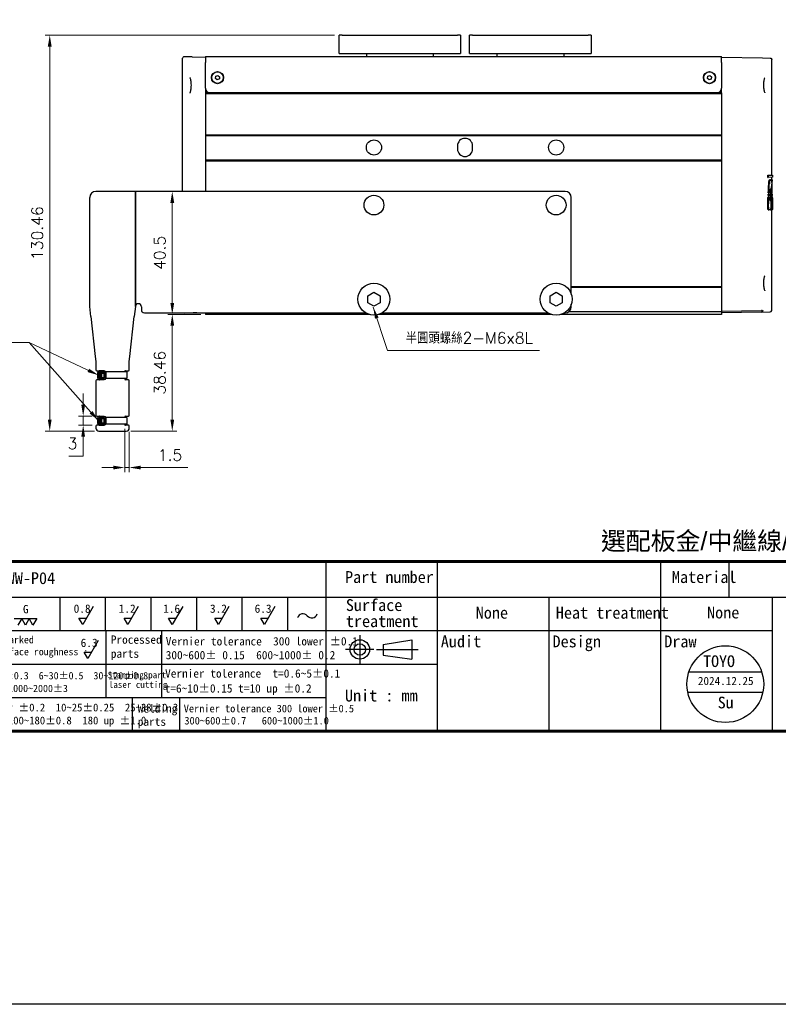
# Model space of a CAD drawing. Header units: inches. Extents: x 0 to 6721, y -3375 to 1330.
# Tile 172 of 198: x 6274 to 6524, y -1544 to -1219. Entities that reach past the tile are written whole.
import ezdxf
from ezdxf.enums import TextEntityAlignment as Align

# ---------------------------------------------------------------- set-up
doc = ezdxf.new("R2010")
doc.units = ezdxf.units.IN
doc.header["$MEASUREMENT"] = 0
doc.linetypes.add('SLD-實線', pattern=[0])
for name, color, linetype, lineweight in [('AM_0', 7, 'Continuous', 30), ('AM_5', 3, 'Continuous', 15), ('可見 (ISO)', 7, 'Continuous', 25)]:
    doc.layers.add(name, color=color, linetype=linetype, lineweight=lineweight)
doc.layers.add('BORDER', color=7, linetype='Continuous')
doc.layers.add('圖框', color=7, linetype='SLD-實線')
doc.styles.get("Standard").update_dxf_attribs({"font": 'arial.ttf'})
doc.styles.add('尺寸標註', font='romans.shx', dxfattribs={"bigfont": 'CHINESET.SHX'})
doc.styles.add('標題欄', font='txt')
doc.dimstyles.new('CNS1.5', dxfattribs={"dimtxt": 3.75, "dimasz": 3.75, "dimexe": 1.5, "dimexo": 1.5, "dimgap": 2.25, "dimtad": 1, "dimtoh": 1, "dimdsep": 46, "dimtxsty": '尺寸標註', "dimcen": 0, "dimclrd": 2, "dimclre": 2, "dimclrt": 1, "dimadec": 0, "dimazin": 2, "dimtp": 0.1, "dimtm": 0.1, "dimtfac": 0.71, "dimtmove": 0, "dimatfit": 0, "dimfxl": 0, "dimlwd": 13, "dimlwe": 13, "dimarcsym": 0})
doc.dimstyles.new('CNS1.5$0', dxfattribs={"dimtxt": 3.75, "dimasz": 3.75, "dimexe": 1.5, "dimexo": 1.5, "dimgap": 2.25, "dimtad": 1, "dimtoh": 1, "dimdsep": 46, "dimtxsty": '尺寸標註', "dimcen": 0, "dimclrd": 2, "dimclre": 2, "dimclrt": 1, "dimadec": 0, "dimazin": 2, "dimtp": 0.1, "dimtm": 0.1, "dimtfac": 0.71, "dimtmove": 0, "dimatfit": 0, "dimfxl": 0, "dimlwd": 13, "dimlwe": 13, "dimarcsym": 0})

# ---------------------------------------------------------------- blocks, each defined once
blk = doc.blocks.new('A4-英文圖框-橫式')
at = {"layer": 'BORDER', "color": 123, "linetype": 'Continuous', "lineweight": 60, "ltscale": 25.4}
blk.add_line((2151.7, -57.78), (2549.79, -57.78), dxfattribs=at)
at = {"layer": 'BORDER', "color": 60, "linetype": 'Continuous', "ltscale": 25.4}
for p, q in [((2364.21, -57.78), (2364.21, -95.06)), ((2388.73, -65.63), (2388.73, -57.78)), ((2437.78, -65.63), (2437.78, -57.78)), ((2452.78, -65.63), (2452.78, -57.78)), ((2151.7, -65.63), (2549.79, -65.63)), ((2305.82, -65.63), (2305.82, -72.99)), ((2315.82, -65.63), (2315.82, -72.99)), ((2325.82, -65.63), (2325.82, -72.99)), ((2335.82, -65.63), (2335.82, -72.99)), ((2345.82, -65.63), (2345.82, -72.99)), ((2355.82, -65.63), (2355.82, -72.99)), ((2364.21, -65.63), (2364.21, -95.06)), ((2364.22, -65.63), (2364.22, -72.99)), ((2364.22, -65.63), (2364.22, -72.99)), ((2388.73, -95.06), (2388.73, -65.63)), ((2413.26, -95.06), (2413.26, -65.63)), ((2437.78, -95.06), (2437.78, -65.63)), ((2462.31, -95.06), (2462.31, -65.63)), ((2151.7, -72.99), (2364.21, -72.99)), ((2315.96, -72.99), (2315.96, -80.35)), ((2328.19, -72.99), (2328.19, -80.35)), ((2364.21, -72.99), (2462.31, -72.99)), ((2151.7, -80.35), (2364.21, -80.35)), ((2315.96, -80.35), (2315.96, -87.7)), ((2328.19, -80.35), (2328.19, -87.7)), ((2364.21, -80.35), (2388.73, -80.35)), ((2151.7, -87.7), (2364.21, -87.7)), ((2321.74, -87.7), (2321.74, -95.06)), ((2332.11, -87.7), (2332.11, -95.06)), ((2364.21, -95.06), (2549.79, -95.06))]:
    blk.add_line(p, q, dxfattribs=at)
at = {"layer": 'BORDER', "color": 2, "linetype": 'Continuous', "ltscale": 25.4}
for p, q in [((2313.17, -67.68), (2310.88, -71.65)), ((2323.06, -67.68), (2320.77, -71.65)), ((2332.82, -67.68), (2330.53, -71.65)), ((2342.95, -67.68), (2340.66, -71.65)), ((2353.07, -67.68), (2350.78, -71.65)), ((2295.82, -70.33), (2297.47, -70.33)), ((2297.47, -70.33), (2296.65, -71.76)), ((2298.3, -71.76), (2297.47, -70.33)), ((2297.47, -70.33), (2299.12, -70.33)), ((2299.12, -70.33), (2298.3, -71.76)), ((2299.94, -71.76), (2299.12, -70.33)), ((2299.12, -70.33), (2300.77, -70.33)), ((2300.77, -70.33), (2299.94, -71.76)), ((2310.88, -71.65), (2310.05, -70.22)), ((2310.05, -70.22), (2311.7, -70.22)), ((2320.77, -71.65), (2319.94, -70.22)), ((2319.94, -70.22), (2321.59, -70.22)), ((2330.53, -71.65), (2329.7, -70.22)), ((2329.7, -70.22), (2331.35, -70.22)), ((2340.66, -71.65), (2339.84, -70.22)), ((2339.84, -70.22), (2341.48, -70.22)), ((2350.78, -71.65), (2349.96, -70.22)), ((2349.96, -70.22), (2351.61, -70.22)), ((2314.27, -75.17), (2311.98, -79.13)), ((2311.98, -79.13), (2311.16, -77.71)), ((2311.16, -77.71), (2312.8, -77.71))]:
    blk.add_line(p, q, dxfattribs=at)
at = {"layer": 'BORDER', "color": 4, "linetype": 'Continuous', "ltscale": 25.4}
for p, q in [((2371.71, -74.01), (2371.71, -80.23)), ((2374.82, -77.12), (2368.6, -77.12)), ((2375.39, -77.12), (2384.51, -77.12))]:
    blk.add_line(p, q, dxfattribs=at)
at = {"layer": 'BORDER', "color": 7, "linetype": 'Continuous', "ltscale": 25.4}
for p, q in [((2376.83, -76.06), (2383.16, -74.99)), ((2383.16, -74.99), (2383.16, -79.24)), ((2376.83, -76.06), (2376.83, -78.37)), ((2376.83, -78.37), (2383.16, -79.24))]:
    blk.add_line(p, q, dxfattribs=at)
at = {"layer": 'BORDER', "color": 123, "linetype": 'Continuous', "lineweight": 60, "ltscale": 25.4}
blk.add_lwpolyline([(2151.7, 188.79), (2555.09, 188.79), (2555.09, -95.06), (2151.7, -95.06)], close=True, dxfattribs=at)
at = {"layer": 'BORDER', "color": 7, "linetype": 'Continuous', "ltscale": 25.4}
for radius in [2.13, 1.26]:
    blk.add_circle((2371.71, -77.12), radius, dxfattribs=at)
at = {"layer": 'BORDER', "color": 2, "linetype": 'Continuous', "ltscale": 25.4}
for centre, start, end in [((2359.2, -70.55), 39.8056, 162.5792), ((2361.14, -68.94), 219.8056, 342.5792)]:
    blk.add_arc(centre, 1.26, start, end, dxfattribs=at)
at = {"layer": '圖框', "style": '標題欄'}
for s, height, p in [('Part number', 2.6053, (2368.46, -59.91)), (' Material', 2.605, (2438.46, -59.91)), ('Surface', 2.605, (2368.64, -66.07)), ('G', 1.82, (2297.75, -67.35)), ('0.8', 1.824, (2308.88, -67.24)), ('1.2', 1.824, (2318.77, -67.24)), ('1.6', 1.824, (2328.53, -67.24)), ('3.2', 1.824, (2338.81, -67.24)), ('6.3', 1.824, (2348.61, -67.24)), ('Heat treatment', 2.6053, (2414.74, -67.75)), ('treatment', 2.605, (2368.64, -69.6)), ('Unmarked', 1.596, (2291.45, -74.18)), ('6.3', 1.824, (2310.42, -74.74)), ('Processed', 1.824, (2317.04, -74.04)), ('Vernier tolerance  300 lower %%P0.1', 1.8237, (2329.1, -74.41)), ('Audit', 2.605, (2389.49, -74.05)), ('Design', 2.605, (2414.01, -74.05)), ('Draw', 2.605, (2438.54, -74.05)), ('surface roughness :', 1.5965, (2291.45, -76.81)), ('parts', 1.824, (2317.04, -77.12)), ('300~600%%P 0.15  600~1000%%P 0.2', 1.8237, (2329.1, -77.45)), ('Vernier tolerance 6 lower %%P0.3  6~30%%P0.5  30~120%%P0.8', 1.6062, (2265.15, -82.07)), ('Stamping part', 1.4514, (2316.36, -81.99)), ('Vernier tolerance  t=0.6~5%%P0.1', 1.8237, (2328.96, -81.48)), ('laser cutting', 1.4514, (2316.61, -84.12)), ('120~400%%P1.2  400~1000%%P2  1000~2000%%P3', 1.6062, (2265, -84.87)), ('t=6~10%%P0.15 t=10 up %%P0.2', 1.8237, (2328.87, -84.76)), ('Unit : mm', 2.605, (2368.45, -85.94)), ('Vernier tolerance 10 lower %%P0.2  10~25%%P0.25  25~38%%P0.3', 1.7169, (2265.25, -89.01)), ('Welding', 1.824, (2322.95, -89.17)), ('Vernier tolerance 300 lower %%P0.5  ', 1.6654, (2333.05, -89.26)), ('38~50%%P0.5  50~100%%P0.6  100~180%%P0.8  180 up %%P1.0', 1.7169, (2265.25, -91.86)), ('parts', 1.824, (2322.95, -92.06)), ('300~600%%P0.7   600~1000%%P1.0', 1.6654, (2333.19, -91.93))]:
    blk.add_text(s, height=height, dxfattribs=at).set_placement(p, align=Align.TOP_LEFT)
blk = doc.blocks.new('*D513')
at = {"layer": 'AM_5', "color": 2, "lineweight": 13}
for p, q in [((6377.97, -1224.5), (6282.71, -1224.5)), ((6284.21, -1228.25), (6284.21, -1351.21)), ((6298.9, -1354.96), (6282.71, -1354.96))]:
    blk.add_line(p, q, dxfattribs=at)
at = {"layer": 'AM_5', "color": 2}
for points in [[(6283.58, -1228.25), (6284.83, -1228.25), (6284.21, -1224.5)], [(6283.58, -1351.21), (6284.83, -1351.21), (6284.21, -1354.96)]]:
    blk.add_solid(points, dxfattribs=at)
at = {"layer": 'Defpoints', "color": 0}
for p in [(6379.47, -1224.5), (6284.21, -1354.96), (6300.4, -1354.96)]:
    blk.add_point(p, dxfattribs=at)
at = {"layer": 'AM_5', "color": 1, "insert": (6280.08, -1289.73), "char_height": 3.75, "attachment_point": 5, "rotation": 90, "style": '尺寸標註'}
blk.add_mtext('130.46', dxfattribs=at)
blk = doc.blocks.new('*D514')
at = {"layer": 'AM_5', "color": 2, "lineweight": 13}
for p, q in [((6326.47, -1276), (6323.06, -1276)), ((6324.56, -1312.75), (6324.56, -1279.75)), ((6333.97, -1316.5), (6323.06, -1316.5))]:
    blk.add_line(p, q, dxfattribs=at)
at = {"layer": 'AM_5', "color": 2}
for points in [[(6323.94, -1279.75), (6325.19, -1279.75), (6324.56, -1276)], [(6323.94, -1312.75), (6325.19, -1312.75), (6324.56, -1316.5)]]:
    blk.add_solid(points, dxfattribs=at)
at = {"layer": 'Defpoints', "color": 0}
for p in [(6324.56, -1276), (6327.97, -1276), (6335.47, -1316.5)]:
    blk.add_point(p, dxfattribs=at)
at = {"layer": 'AM_5', "color": 1, "insert": (6320.44, -1296.25), "char_height": 3.75, "attachment_point": 5, "rotation": 90, "style": '尺寸標註'}
blk.add_mtext('40.5', dxfattribs=at)
blk = doc.blocks.new('*D515')
at = {"layer": 'AM_5', "color": 2, "lineweight": 13}
for p, q in [((6333.97, -1316.5), (6323.06, -1316.5)), ((6324.56, -1351.21), (6324.56, -1320.25)), ((6310.9, -1354.96), (6326.06, -1354.96))]:
    blk.add_line(p, q, dxfattribs=at)
at = {"layer": 'AM_5', "color": 2}
for points in [[(6323.94, -1320.25), (6325.19, -1320.25), (6324.56, -1316.5)], [(6323.94, -1351.21), (6325.19, -1351.21), (6324.56, -1354.96)]]:
    blk.add_solid(points, dxfattribs=at)
at = {"layer": 'Defpoints', "color": 0}
for p in [(6324.56, -1316.5), (6335.47, -1316.5), (6309.4, -1354.96)]:
    blk.add_point(p, dxfattribs=at)
at = {"layer": 'AM_5', "color": 1, "insert": (6320.44, -1335.73), "char_height": 3.75, "attachment_point": 5, "rotation": 90, "style": '尺寸標註'}
blk.add_mtext('38.46', dxfattribs=at)
blk = doc.blocks.new('*D518')
at = {"layer": 'AM_5', "color": 2, "lineweight": 13}
for p, q in [((6308.9, -1354.25), (6308.9, -1368.46)), ((6310.4, -1355.16), (6310.4, -1368.46)), ((6305.15, -1366.96), (6301.4, -1366.96)), ((6308.9, -1366.96), (6310.4, -1366.96)), ((6314.15, -1366.96), (6329.73, -1366.96))]:
    blk.add_line(p, q, dxfattribs=at)
at = {"layer": 'AM_5', "color": 2}
for points in [[(6305.15, -1366.34), (6305.15, -1367.59), (6308.9, -1366.96)], [(6314.15, -1366.34), (6314.15, -1367.59), (6310.4, -1366.96)]]:
    blk.add_solid(points, dxfattribs=at)
at = {"layer": 'Defpoints', "color": 0}
for p in [(6308.9, -1352.75), (6310.4, -1353.66), (6310.4, -1366.96)]:
    blk.add_point(p, dxfattribs=at)
at = {"layer": 'AM_5', "color": 1, "insert": (6323.81, -1362.84), "char_height": 3.75, "attachment_point": 5, "style": '尺寸標註'}
blk.add_mtext('1.5', dxfattribs=at)
blk = doc.blocks.new('*D519')
at = {"layer": 'AM_5', "color": 2, "lineweight": 13}
for p, q in [((6295.23, -1346.3), (6295.23, -1342.55)), ((6298.2, -1350.05), (6293.73, -1350.05)), ((6295.23, -1350.05), (6295.23, -1353.05)), ((6298.2, -1353.05), (6293.73, -1353.05)), ((6295.23, -1356.8), (6295.23, -1363.17)), ((6295.23, -1363.17), (6290.48, -1363.17))]:
    blk.add_line(p, q, dxfattribs=at)
at = {"layer": 'AM_5', "color": 2}
for points in [[(6294.6, -1346.3), (6295.85, -1346.3), (6295.23, -1350.05)], [(6294.6, -1356.8), (6295.85, -1356.8), (6295.23, -1353.05)]]:
    blk.add_solid(points, dxfattribs=at)
at = {"layer": 'Defpoints', "color": 0}
for p in [(6299.7, -1350.05), (6295.23, -1353.05), (6299.7, -1353.05)]:
    blk.add_point(p, dxfattribs=at)
at = {"layer": 'AM_5', "color": 1, "insert": (6291.73, -1359.04), "char_height": 3.75, "attachment_point": 5, "style": '尺寸標註'}
blk.add_mtext('3', dxfattribs=at)

msp = doc.modelspace()

# ---------------------------------------------------------------- hatches: boundary and pattern name
h = msp.add_hatch()
h.set_pattern_fill('ANSI34', color=256, scale=0.01, angle=45)
h.set_pattern_definition([(90, (4654.73493, -881.15034), (-0.1905, 5e-17), []), (90, (4654.76668, -881.1186), (-0.1905, 5e-17), []), (90, (4654.79843, -881.08684), (-0.1905, 5e-17), []), (90, (4654.83018, -881.0551), (-0.1905, 5e-17), [])])
h.paths.add_polyline_path([(6301.205, -1336.044), (6300.534, -1335.944), (6300.534, -1337.157), (6301.205, -1337.057)])
h = msp.add_hatch()
h.set_pattern_fill('ANSI34', color=256, scale=0.01, angle=45)
h.set_pattern_definition([(90, (4654.73493, -896.15034), (-0.1905, 5e-17), []), (90, (4654.76668, -896.1186), (-0.1905, 5e-17), []), (90, (4654.79843, -896.08684), (-0.1905, 5e-17), []), (90, (4654.83018, -896.0551), (-0.1905, 5e-17), [])])
h.paths.add_polyline_path([(6301.205, -1351.044), (6300.534, -1350.944), (6300.534, -1352.157), (6301.205, -1352.057)])

# ---------------------------------------------------------------- linework, layer by layer
for p, q in [((6299.905, -1335.715), (6299.905, -1337.386)), ((6299.905, -1335.715), (6300.305, -1335.815)), ((6302.176, -1335.115), (6300.505, -1335.115)), ((6300.505, -1335.115), (6300.605, -1335.515)), ((6300.534, -1335.944), (6301.205, -1336.044)), ((6301.205, -1335.815), (6301.205, -1335.715)), ((6301.205, -1335.815), (6302.176, -1335.815)), ((6302.176, -1335.115), (6302.076, -1335.515)), ((6302.776, -1335.715), (6302.376, -1335.815)), ((6302.776, -1337.386), (6302.776, -1335.715)), ((6309.624, -1335.444), (6309.624, -1337.648)), ((6299.905, -1337.386), (6300.305, -1337.286)), ((6300.505, -1337.986), (6300.605, -1337.586)), ((6300.505, -1337.986), (6302.176, -1337.986)), ((6300.534, -1337.157), (6301.205, -1337.057)), ((6301.205, -1337.386), (6300.605, -1337.386)), ((6301.205, -1337.386), (6301.205, -1337.286)), ((6301.205, -1337.286), (6302.176, -1337.286)), ((6302.176, -1337.986), (6302.076, -1337.586)), ((6302.776, -1337.386), (6302.376, -1337.286)), ((6309.624, -1337.648), (6302.715, -1337.648)), ((6299.905, -1350.715), (6299.905, -1352.386)), ((6299.905, -1350.715), (6300.305, -1350.815)), ((6299.905, -1352.386), (6300.305, -1352.286)), ((6302.176, -1350.115), (6300.505, -1350.115)), ((6300.505, -1350.115), (6300.605, -1350.515)), ((6300.505, -1352.986), (6300.605, -1352.586)), ((6300.534, -1350.944), (6301.205, -1351.044)), ((6300.534, -1352.157), (6301.205, -1352.057)), ((6301.205, -1352.386), (6300.605, -1352.386)), ((6301.205, -1350.815), (6301.205, -1350.715)), ((6301.205, -1350.815), (6302.176, -1350.815)), ((6301.205, -1352.386), (6301.205, -1352.286)), ((6301.205, -1352.286), (6302.176, -1352.286)), ((6302.176, -1350.115), (6302.076, -1350.515)), ((6302.176, -1352.986), (6302.076, -1352.586)), ((6302.776, -1350.715), (6302.376, -1350.815)), ((6302.776, -1352.386), (6302.376, -1352.286)), ((6309.624, -1352.648), (6302.715, -1352.648)), ((6302.776, -1352.386), (6302.776, -1350.715)), ((6309.624, -1350.444), (6309.624, -1352.648)), ((6300.505, -1352.986), (6302.176, -1352.986))]:
    msp.add_line(p, q)
at = {"color": 1}
for p, q in [((6494.71, -1434.285), (6518.665, -1434.285)), ((6494.329, -1440.977), (6519.046, -1440.977))]:
    msp.add_line(p, q, dxfattribs=at)
at = {"color": 2}
msp.add_lwpolyline([(5316.223, 789.318), (6721.395, 789.318), (6721.395, -1543.813), (5316.223, -1543.813)], close=True, dxfattribs=at)
for points in [[(6300.305, -1335.815), (6300.305, -1337.286, 0.4142136), (6300.605, -1337.586), (6302.076, -1337.586, 0.4142136), (6302.376, -1337.286), (6302.376, -1335.815, 0.4142136), (6302.076, -1335.515), (6300.605, -1335.515, 0.4142136)], [(6300.305, -1350.815), (6300.305, -1352.286, 0.4142136), (6300.605, -1352.586), (6302.076, -1352.586, 0.4142136), (6302.376, -1352.286), (6302.376, -1350.815, 0.4142136), (6302.076, -1350.515), (6300.605, -1350.515, 0.4142136)]]:
    msp.add_lwpolyline(points, format="xyb", close=True)
for points in [[(6301.205, -1335.715), (6300.605, -1335.715, 0.4142136), (6300.505, -1335.815), (6300.505, -1337.286, 0.4142136), (6300.605, -1337.386)], [(6301.205, -1350.715), (6300.605, -1350.715, 0.4142136), (6300.505, -1350.815), (6300.505, -1352.286, 0.4142136), (6300.605, -1352.386)]]:
    msp.add_lwpolyline(points, format="xyb")
for points in [[(6301.205, -1335.744), (6301.205, -1337.357), (6300.534, -1337.357), (6300.534, -1335.744)], [(6301.205, -1350.744), (6301.205, -1352.357), (6300.534, -1352.357), (6300.534, -1350.744)]]:
    msp.add_lwpolyline(points, close=True)
for points in [[(6302.176, -1337.286), (6302.176, -1335.815)], [(6309.624, -1335.444), (6302.711, -1335.444)], [(6302.176, -1352.286), (6302.176, -1350.815)], [(6309.624, -1350.444), (6302.711, -1350.444)]]:
    msp.add_lwpolyline(points)
at = {"color": 1}
msp.add_circle((6506.687, -1438.324), 12.64, dxfattribs=at)
for centre, start, end in [((6300.505, -1335.715), 90, 180), ((6302.176, -1335.715), 0, 90), ((6300.505, -1337.386), 180, 270), ((6302.176, -1337.386), 270, 0), ((6300.505, -1350.715), 90, 180), ((6300.505, -1352.386), 180, 270), ((6302.176, -1350.715), 0, 90), ((6302.176, -1352.386), 270, 0)]:
    msp.add_arc(centre, 0.6, start, end)
at = {"layer": '可見 (ISO)'}
for p, q in [((6379.474, -1230.501), (6379.474, -1224.501)), ((6380.474, -1224.501), (6379.474, -1224.501)), ((6380.474, -1224.501), (6418.474, -1224.501)), ((6419.474, -1224.501), (6418.474, -1224.501)), ((6419.474, -1224.501), (6419.474, -1230.501)), ((6422.474, -1230.501), (6422.474, -1224.501)), ((6423.474, -1224.501), (6422.474, -1224.501)), ((6423.474, -1224.501), (6461.474, -1224.501)), ((6462.474, -1224.501), (6461.474, -1224.501)), ((6462.474, -1224.501), (6462.474, -1230.501)), ((6327.974, -1276.001), (6327.974, -1232.129)), ((6331.127, -1231.675), (6328.483, -1231.629)), ((6331.127, -1231.675), (6335.474, -1231.751)), ((6335.474, -1231.501), (6505.474, -1231.501)), ((6335.474, -1231.501), (6335.474, -1233.501)), ((6379.474, -1230.501), (6380.474, -1230.501)), ((6380.474, -1230.501), (6418.474, -1230.501)), ((6388.474, -1230.501), (6388.474, -1231.501)), ((6410.474, -1230.501), (6410.474, -1231.501)), ((6418.474, -1230.501), (6419.474, -1230.501)), ((6422.474, -1230.501), (6423.474, -1230.501)), ((6423.474, -1230.501), (6461.474, -1230.501)), ((6431.474, -1230.501), (6431.474, -1231.501)), ((6453.474, -1230.501), (6453.474, -1231.501)), ((6461.474, -1230.501), (6462.474, -1230.501)), ((6505.474, -1233.501), (6505.474, -1231.501)), ((6505.474, -1231.751), (6518.915, -1231.986)), ((6518.915, -1231.986), (6521.483, -1232.031)), ((6521.974, -1270.679), (6521.974, -1232.531)), ((6335.474, -1242.001), (6335.474, -1233.501)), ((6505.474, -1233.501), (6505.474, -1242.001)), ((6338.789, -1238.808), (6338.865, -1238.062)), ((6339.398, -1239.248), (6338.789, -1238.808)), ((6338.865, -1238.062), (6339.55, -1237.755)), ((6340.082, -1238.941), (6339.398, -1239.248)), ((6339.55, -1237.755), (6340.159, -1238.194)), ((6340.159, -1238.194), (6340.082, -1238.941)), ((6500.77, -1238.762), (6500.896, -1238.022)), ((6501.348, -1239.241), (6500.77, -1238.762)), ((6500.896, -1238.022), (6501.6, -1237.761)), ((6502.052, -1238.98), (6501.348, -1239.241)), ((6501.6, -1237.761), (6502.178, -1238.241)), ((6502.178, -1238.241), (6502.052, -1238.98)), ((6335.474, -1242.001), (6335.474, -1243.551)), ((6505.461, -1242.201), (6505.474, -1242.201)), ((6505.474, -1243.551), (6505.474, -1242.001)), ((6335.856, -1243.001), (6335.474, -1243.001)), ((6336.145, -1243.251), (6335.474, -1243.251)), ((6336.974, -1243.501), (6335.474, -1243.501)), ((6335.474, -1243.551), (6335.474, -1243.801)), ((6335.474, -1243.801), (6335.474, -1257.401)), ((6505.474, -1243.801), (6335.474, -1243.801)), ((6503.974, -1243.501), (6336.974, -1243.501)), ((6505.474, -1243.501), (6503.974, -1243.501)), ((6504.803, -1243.251), (6505.474, -1243.251)), ((6505.474, -1243.551), (6505.474, -1243.801)), ((6505.474, -1243.801), (6505.474, -1257.401)), ((6335.474, -1257.401), (6335.474, -1257.701)), ((6505.474, -1257.401), (6335.474, -1257.401)), ((6335.474, -1257.701), (6335.474, -1265.701)), ((6505.474, -1257.701), (6335.474, -1257.701)), ((6505.474, -1257.401), (6505.474, -1257.701)), ((6505.474, -1257.701), (6505.474, -1265.701)), ((6418.474, -1261.001), (6418.474, -1262.001)), ((6423.474, -1262.001), (6423.474, -1261.001)), ((6335.474, -1265.701), (6335.474, -1266.001)), ((6505.474, -1265.701), (6335.474, -1265.701)), ((6335.474, -1266.001), (6335.474, -1276.001)), ((6505.474, -1266.001), (6335.474, -1266.001)), ((6505.474, -1265.701), (6505.474, -1266.001)), ((6505.474, -1266.001), (6505.474, -1307.379)), ((6520.637, -1270.655), (6520.841, -1270.659)), ((6520.637, -1271.352), (6520.637, -1270.655)), ((6520.637, -1271.352), (6520.841, -1271.349)), ((6520.841, -1270.659), (6522.174, -1270.682)), ((6520.841, -1270.659), (6520.841, -1271.349)), ((6522.174, -1271.326), (6520.841, -1271.349)), ((6521.974, -1272.203), (6521.974, -1271.329)), ((6522.174, -1270.682), (6522.174, -1271.326)), ((6520.979, -1273.604), (6521.181, -1273.605)), ((6521.224, -1272.117), (6521.425, -1272.121)), ((6521.425, -1272.121), (6521.856, -1272.128)), ((6521.857, -1272.128), (6521.656, -1272.125)), ((6521.93, -1272.202), (6522.13, -1272.206)), ((6521.974, -1272.13), (6522.118, -1272.133)), ((6522.13, -1272.206), (6522.173, -1272.206)), ((6297.404, -1313.919), (6297.404, -1278.001)), ((6312.404, -1276.001), (6299.404, -1276.001)), ((6453.974, -1276.001), (6312.404, -1276.001)), ((6312.404, -1276.001), (6312.404, -1314.001)), ((6312.404, -1313.919), (6312.404, -1276.001)), ((6455.974, -1309.9), (6455.974, -1278.001)), ((6520.762, -1277.78), (6520.965, -1277.784)), ((6520.784, -1277.357), (6520.988, -1277.353)), ((6520.809, -1276.888), (6521.012, -1276.892)), ((6520.838, -1276.433), (6521.042, -1276.429)), ((6520.965, -1277.784), (6521.366, -1277.791)), ((6521.38, -1277.347), (6520.988, -1277.353)), ((6521.012, -1276.892), (6521.399, -1276.899)), ((6521.424, -1276.422), (6521.042, -1276.429)), ((6521.412, -1277.792), (6521.613, -1277.795)), ((6521.428, -1277.346), (6521.63, -1277.342)), ((6521.444, -1276.9), (6521.645, -1276.903)), ((6521.46, -1276.422), (6521.662, -1276.418)), ((6521.703, -1275.222), (6521.473, -1275.226)), ((6521.613, -1277.795), (6521.871, -1277.8)), ((6521.88, -1277.338), (6521.63, -1277.342)), ((6521.645, -1276.903), (6521.891, -1276.907)), ((6521.904, -1276.414), (6521.662, -1276.418)), ((6521.831, -1277.526), (6522.032, -1277.522)), ((6521.866, -1277.986), (6522.011, -1277.989)), ((6521.875, -1276.601), (6522.075, -1276.598)), ((6521.886, -1277.094), (6522.051, -1277.097)), ((6521.974, -1277.096), (6521.974, -1276.6)), ((6521.974, -1276.909), (6522.173, -1276.912)), ((6521.974, -1277.988), (6521.974, -1277.523)), ((6521.974, -1277.802), (6522.174, -1277.805)), ((6522.011, -1277.989), (6522.161, -1277.992)), ((6522.16, -1277.52), (6522.032, -1277.522)), ((6522.051, -1277.097), (6522.158, -1277.099)), ((6522.156, -1276.596), (6522.075, -1276.598)), ((6522.157, -1276.41), (6522.172, -1276.409)), ((6522.159, -1277.333), (6522.174, -1277.333)), ((6522.174, -1278.057), (6522.174, -1281.824)), ((6520.643, -1280.466), (6520.846, -1280.466)), ((6520.68, -1279.284), (6520.884, -1279.285)), ((6521.313, -1278.996), (6521.569, -1279.001)), ((6522.165, -1279.291), (6522.173, -1279.291)), ((6522.168, -1280.469), (6522.172, -1280.469)), ((6520.85, -1282.032), (6521.053, -1282.028)), ((6521.601, -1282.019), (6521.053, -1282.028)), ((6521.601, -1282.019), (6521.75, -1282.016)), ((6521.979, -1282.012), (6521.75, -1282.016)), ((6521.974, -1315.172), (6521.974, -1282.012)), ((6521.979, -1282.012), (6522.108, -1282.01)), ((6522.171, -1282.009), (6522.108, -1282.01)), ((6522.171, -1282.009), (6522.172, -1282.009)), ((6388.974, -1310.346), (6390.974, -1309.192)), ((6388.974, -1312.656), (6388.974, -1310.346)), ((6390.974, -1309.192), (6392.974, -1310.346)), ((6392.974, -1310.346), (6392.974, -1312.656)), ((6448.974, -1310.346), (6450.974, -1309.192)), ((6448.974, -1312.656), (6448.974, -1310.346)), ((6450.974, -1309.192), (6452.974, -1310.346)), ((6452.974, -1310.346), (6452.974, -1312.656)), ((6505.474, -1307.379), (6455.974, -1307.379)), ((6505.474, -1307.679), (6455.974, -1307.679)), ((6505.474, -1307.379), (6505.474, -1307.679)), ((6505.474, -1307.679), (6505.474, -1315.679)), ((6390.974, -1313.811), (6388.974, -1312.656)), ((6392.974, -1312.656), (6390.974, -1313.811)), ((6450.974, -1313.811), (6448.974, -1312.656)), ((6452.974, -1312.656), (6450.974, -1313.811)), ((6455.974, -1314.001), (6455.974, -1313.102)), ((6297.765, -1317.196), (6297.404, -1313.919)), ((6312.404, -1313.919), (6312.042, -1317.196)), ((6314.404, -1314.001), (6314.404, -1315.001)), ((6315.404, -1316.001), (6388.27, -1316.001)), ((6328.483, -1316.073), (6331.443, -1316.022)), ((6332.609, -1316.001), (6331.443, -1316.022)), ((6335.474, -1316.001), (6335.474, -1316.501)), ((6389.373, -1316.501), (6335.474, -1316.501)), ((6449.373, -1316.501), (6392.575, -1316.501)), ((6393.678, -1316.001), (6448.27, -1316.001)), ((6505.474, -1316.501), (6452.575, -1316.501)), ((6453.678, -1316.001), (6453.974, -1316.001)), ((6505.474, -1315.679), (6455.062, -1315.679)), ((6505.474, -1315.451), (6518.601, -1315.222)), ((6505.474, -1315.679), (6505.474, -1316.501)), ((6518.601, -1315.722), (6505.474, -1315.951)), ((6518.601, -1315.722), (6521.483, -1315.672)), ((6297.765, -1317.196), (6299.223, -1330.408)), ((6310.585, -1330.408), (6312.042, -1317.196)), ((6299.223, -1330.408), (6299.404, -1332.046)), ((6299.404, -1332.046), (6299.404, -1334.746)), ((6310.404, -1332.046), (6310.585, -1330.408)), ((6310.404, -1334.746), (6310.404, -1332.046)), ((6299.704, -1335.046), (6300.604, -1335.046)), ((6308.904, -1335.444), (6308.904, -1335.346)), ((6309.204, -1335.046), (6310.104, -1335.046)), ((6299.404, -1338.346), (6299.404, -1349.746)), ((6300.604, -1338.046), (6299.704, -1338.046)), ((6308.904, -1337.746), (6308.904, -1337.648)), ((6310.104, -1338.046), (6309.204, -1338.046)), ((6310.404, -1349.746), (6310.404, -1338.346)), ((6299.704, -1350.046), (6300.604, -1350.046)), ((6308.904, -1350.444), (6308.904, -1350.346)), ((6308.904, -1352.746), (6308.904, -1352.648)), ((6309.204, -1350.046), (6310.104, -1350.046)), ((6299.404, -1353.346), (6299.404, -1353.964)), ((6300.604, -1353.046), (6299.704, -1353.046)), ((6300.404, -1354.964), (6309.404, -1354.964)), ((6310.104, -1353.046), (6309.204, -1353.046)), ((6310.404, -1353.964), (6310.404, -1353.346))]:
    msp.add_line(p, q, dxfattribs=at)
for centre, radius in [((6339.474, -1238.501), 2), ((6339.474, -1238.501), 1.9), ((6501.474, -1238.501), 2), ((6501.474, -1238.501), 1.9), ((6390.974, -1261.501), 2.5), ((6450.974, -1261.501), 2.5), ((6390.974, -1280.501), 3.25), ((6450.974, -1280.501), 3.25), ((6390.974, -1311.501), 5.25), ((6450.974, -1311.501), 5.25)]:
    msp.add_circle(centre, radius, dxfattribs=at)
for centre, radius, start, end in [((6328.474, -1232.129), 0.5, 89, 180), ((6336.974, -1242.001), 1.5, 180, 270), ((6503.974, -1242.001), 1.5, 270, 0), ((6420.974, -1261.001), 2.5, 0, 180), ((6420.974, -1262.001), 2.5, 180, 0), ((6299.404, -1278.001), 2, 90, 180), ((6453.974, -1278.001), 2, 0, 90), ((6313.404, -1314.001), 1, 0, 180), ((6315.404, -1315.001), 1, 180, 270), ((6453.974, -1314.001), 2, 270, 0), ((6521.474, -1315.172), 0.5, 271, 0), ((6299.704, -1334.746), 0.3, 180, 270), ((6300.604, -1335.346), 0.3, 50.4478, 90), ((6309.204, -1335.346), 0.3, 90, 180), ((6310.104, -1334.746), 0.3, 270, 0), ((6299.704, -1338.346), 0.3, 90, 180), ((6300.604, -1337.746), 0.3, 270, 307.02651), ((6309.204, -1337.746), 0.3, 180, 270), ((6310.104, -1338.346), 0.3, 0, 90), ((6299.704, -1349.746), 0.3, 180, 270), ((6300.604, -1350.346), 0.3, 50.4478, 90), ((6309.204, -1350.346), 0.3, 90, 180), ((6309.204, -1352.746), 0.3, 180, 270), ((6310.104, -1349.746), 0.3, 270, 0), ((6299.704, -1353.346), 0.3, 90, 180), ((6300.404, -1353.964), 1, 180, 270), ((6300.604, -1352.746), 0.3, 270, 307.02651), ((6309.404, -1353.964), 1, 270, 0), ((6310.104, -1353.346), 0.3, 0, 90)]:
    msp.add_arc(centre, radius, start, end, dxfattribs=at)
for centre, major_axis, ratio, start_param, end_param in [((5584.382, -1227.883), (936.195, -53.359), 0.9518055, 0.005397, 0.0085697), ((5582.366, -1227.878), (938.409, -53.485), 0.9518055, 0.0055231, 0.008683), ((5548.341, -1259.801), (972.402, 55.423), 0.9518055, 6.205457, 6.20752), ((5550.572, -1258.217), (969.975, -55.285), 0.9518055, 0.0443846, 0.0446891), ((5548.63, -1258.217), (972.114, -55.406), 0.9518055, 0.0399793, 0.0447184), ((5544.376, -1276.178), (976.363, 55.649), 0.9518055, 6.2229261, 6.2276415), ((5544.385, -1272.956), (976.353, -55.648), 0.9518055, 0.0561012, 0.0580798), ((5590.277, -1228.066), (930.302, -53.023), 0.9518055, 0.0020394, 0.0037366), ((6430.519, -1226.968), (1.867, -281.851), 0.3244115, 1.3889018, 1.3905911), ((5588.254, -1228.059), (932.522, -53.15), 0.9518055, 0.0021684, 0.0038587), ((6430.441, -1226.924), (1.888, -282.594), 0.3245435, 1.3892165, 1.3908758), ((5562.259, -1245.616), (958.497, 54.63), 0.9518055, 6.1868431, 6.1881628), ((5568.906, -1241.713), (951.662, -54.241), 0.9518055, 0.0187108, 0.0200404), ((6430.5, -1245.404), (-1.883, -282.499), 0.3244427, 1.4596472, 1.4612425), ((5575.062, -1245.821), (945.74, 53.467), 0.9509983, 6.1898372, 6.1911654), ((6430.466, -1241.456), (1.878, -281.936), 0.3245004, 1.4409896, 1.442585), ((5581.26, -1241.92), (939.353, -53.106), 0.9509983, 0.0208149, 0.0221522), ((5566.929, -1241.711), (953.837, -54.365), 0.9518055, 0.0187981, 0.0201247), ((6430.481, -1241.461), (1.879, -282.528), 0.3244748, 1.4412955, 1.4428624), ((5579.316, -1241.918), (941.494, -53.227), 0.9509983, 0.0209042, 0.0222384), ((6430.474, -1268.868), (6.539, -110.753), 0.8258607, 1.4032203, 1.4397256), ((5550.382, -1259.935), (970.364, 55.307), 0.9518055, 6.2011987, 6.2040654), ((6430.474, -1268.817), (6.393, -111.01), 0.8222345, 1.4450449, 1.4467321), ((5550.572, -1258.217), (969.975, -55.285), 0.9518055, 0.039932, 0.0401341), ((6430.51, -1259.918), (-1.883, -282.484), 0.3244238, 1.511252, 1.5127788), ((6430.473, -1268.817), (6.407, -111.253), 0.822242, 1.445242, 1.4490696), ((6430.721, -1277.423), (-1.704, 444.866), 0.205539, 4.7113837, 4.71233), ((3806.091, -1277.461), (2704.323, -256.888), 0.9828225, 0.0946491, 0.0961536), ((6430.505, -1272.873), (1.88, -282.493), 0.3244332, 1.5528501, 1.5543387), ((6430.474, -1272.83), (1.875, -285.087), 0.3215892, 1.5460177, 1.5512302), ((6280.716, -1276.963), (241.398, 6.84), 0.7876167, 6.2206801, 6.2347082), ((2502.738, -1315.389), (3993.345, 462.585), 0.9884314, 6.1749219, 6.1755928), ((6518.592, -1315.722), (-0.355, -0.365), 0.9656926, 2.9982589, 3.9139005)]:
    msp.add_ellipse(centre, major_axis=major_axis, ratio=ratio, start_param=start_param, end_param=end_param, dxfattribs=at)
for points, knots in [([(6521.483, -1232.031), (6521.502, -1232.031), (6521.52, -1232.032), (6521.558, -1232.037), (6521.576, -1232.041), (6521.635, -1232.055), (6521.675, -1232.071), (6521.749, -1232.111), (6521.783, -1232.135), (6521.845, -1232.193), (6521.872, -1232.225), (6521.917, -1232.296), (6521.936, -1232.334), (6521.965, -1232.424), (6521.974, -1232.478), (6521.974, -1232.531)], [0, 0, 0, 0, 0.005665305, 0.005665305, 0.011258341, 0.011258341, 0.023854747, 0.023854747, 0.036451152, 0.036451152, 0.049047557, 0.049047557, 0.061643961, 0.061643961, 0.077460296, 0.077460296, 0.077460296, 0.077460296]), ([(6330.81, -1240.194), (6330.788, -1239.929), (6330.756, -1239.675), (6330.676, -1239.23), (6330.628, -1239.033), (6330.526, -1238.721), (6330.469, -1238.601), (6330.404, -1238.506), (6330.386, -1238.487), (6330.37, -1238.474), (6330.367, -1238.472), (6330.367, -1238.472)], [0, 0, 0, 0, 0.08382166, 0.08382166, 0.16759435, 0.16759435, 0.25087345, 0.25087345, 0.28829627, 0.28829627, 0.30794191, 0.30794191, 0.30794191, 0.30794191]), ([(6519.695, -1238.541), (6519.695, -1238.541), (6519.685, -1238.547), (6519.648, -1238.589), (6519.612, -1238.645), (6519.537, -1238.812), (6519.496, -1238.931), (6519.414, -1239.236), (6519.373, -1239.437), (6519.306, -1239.886), (6519.28, -1240.143), (6519.257, -1240.538), (6519.252, -1240.672), (6519.247, -1240.941), (6519.247, -1241.077), (6519.254, -1241.422), (6519.265, -1241.63), (6519.281, -1241.829)], [0.03219876, 0.03219876, 0.03219876, 0.03219876, 0.06590148, 0.06590148, 0.12406075, 0.12406075, 0.19011887, 0.19011887, 0.26835771, 0.26835771, 0.35010783, 0.35010783, 0.39041176, 0.39041176, 0.43106874, 0.43106874, 0.4941658, 0.4941658, 0.4941658, 0.4941658]), ([(6330.367, -1243.53), (6330.367, -1243.53), (6330.368, -1243.53), (6330.381, -1243.521), (6330.423, -1243.477), (6330.504, -1243.326), (6330.545, -1243.227), (6330.631, -1242.958), (6330.676, -1242.772), (6330.754, -1242.343), (6330.786, -1242.091), (6330.83, -1241.563), (6330.842, -1241.281), (6330.842, -1240.729), (6330.831, -1240.453), (6330.81, -1240.194)], [0.03011101, 0.03011101, 0.03011101, 0.03011101, 0.04034191, 0.04034191, 0.11061865, 0.11061865, 0.17329338, 0.17329338, 0.25206081, 0.25206081, 0.33562457, 0.33562457, 0.4193803, 0.4193803, 0.50117092, 0.50117092, 0.50117092, 0.50117092]), ([(6519.281, -1241.829), (6519.303, -1242.088), (6519.335, -1242.336), (6519.413, -1242.764), (6519.459, -1242.952), (6519.557, -1243.247), (6519.611, -1243.358), (6519.67, -1243.44), (6519.685, -1243.455), (6519.694, -1243.461), (6519.695, -1243.462), (6519.695, -1243.462)], [0, 0, 0, 0, 0.08250737, 0.08250737, 0.16388954, 0.16388954, 0.24527527, 0.24527527, 0.28087206, 0.28087206, 0.29299483, 0.29299483, 0.29299483, 0.29299483]), ([(6520.979, -1273.604), (6520.98, -1273.58), (6520.982, -1273.555), (6521.001, -1273.24), (6521.028, -1272.975), (6521.088, -1272.555), (6521.125, -1272.374), (6521.183, -1272.192), (6521.204, -1272.147), (6521.224, -1272.117)], [0.08154481, 0.08154481, 0.08154481, 0.08154481, 0.08905093, 0.08905093, 0.17810185, 0.17810185, 0.26789382, 0.26789382, 0.31323738, 0.31323738, 0.31323738, 0.31323738]), ([(6521.425, -1272.121), (6521.405, -1272.151), (6521.385, -1272.196), (6521.327, -1272.377), (6521.29, -1272.558), (6521.23, -1272.977), (6521.204, -1273.242), (6521.184, -1273.556), (6521.183, -1273.581), (6521.181, -1273.605)], [-1.02549887, -1.02549887, -1.02549887, -1.02549887, -0.980258, -0.980258, -0.89060396, -0.89060396, -0.8016862, -0.8016862, -0.79419878, -0.79419878, -0.79419878, -0.79419878]), ([(6521.856, -1272.128), (6521.856, -1272.128), (6521.856, -1272.128), (6521.87, -1272.128), (6521.885, -1272.161), (6521.91, -1272.296), (6521.921, -1272.398), (6521.938, -1272.631), (6521.945, -1272.779), (6521.954, -1273.102), (6521.957, -1273.278), (6521.957, -1273.443), (6521.957, -1273.497), (6521.956, -1273.552), (6521.956, -1273.607)], [0.59483347, 0.59483347, 0.59483347, 0.59483347, 0.5955878, 0.5955878, 0.64524252, 0.64524252, 0.69489723, 0.69489723, 0.74434458, 0.74434458, 0.79379192, 0.79379192, 0.79379192, 0.80994883, 0.80994883, 0.80994883, 0.80994883]), ([(6520.85, -1282.032), (6520.827, -1282.025), (6520.801, -1281.992), (6520.751, -1281.864), (6520.726, -1281.762), (6520.686, -1281.525), (6520.668, -1281.375), (6520.645, -1281.047), (6520.639, -1280.869), (6520.639, -1280.701), (6520.639, -1280.624), (6520.64, -1280.545), (6520.643, -1280.466)], [0.61146097, 0.61146097, 0.61146097, 0.61146097, 0.65636402, 0.65636402, 0.70729834, 0.70729834, 0.7575845, 0.7575845, 0.80787067, 0.80787067, 0.80787067, 0.83096784, 0.83096784, 0.83096784, 0.83096784]), ([(6520.846, -1280.466), (6520.844, -1280.545), (6520.843, -1280.624), (6520.843, -1280.868), (6520.849, -1281.046), (6520.872, -1281.373), (6520.889, -1281.522), (6520.929, -1281.759), (6520.954, -1281.861), (6521.004, -1281.989), (6521.029, -1282.022), (6521.053, -1282.028)], [-0.42590302, -0.42590302, -0.42590302, -0.42590302, -0.40285249, -0.40285249, -0.35269995, -0.35269995, -0.30254741, -0.30254741, -0.2517516, -0.2517516, -0.20697866, -0.20697866, -0.20697866, -0.20697866]), ([(6521.601, -1282.019), (6521.624, -1281.992), (6521.647, -1281.938), (6521.698, -1281.736), (6521.725, -1281.554), (6521.765, -1281.135), (6521.782, -1280.871), (6521.795, -1280.539), (6521.796, -1280.495), (6521.797, -1280.452)], [-0.32658005, -0.32658005, -0.32658005, -0.32658005, -0.26613231, -0.26613231, -0.17698694, -0.17698694, -0.08849347, -0.08849347, -0.07538037, -0.07538037, -0.07538037, -0.07538037]), ([(6522.172, -1280.469), (6522.172, -1280.547), (6522.172, -1280.625), (6522.172, -1280.865), (6522.172, -1281.041), (6522.173, -1281.363), (6522.173, -1281.51), (6522.174, -1281.743), (6522.174, -1281.844), (6522.174, -1281.969), (6522.173, -1282.002), (6522.172, -1282.009)], [-0.41726161, -0.41726161, -0.41726161, -0.41726161, -0.39455542, -0.39455542, -0.34524219, -0.34524219, -0.29592895, -0.29592895, -0.24661396, -0.24661396, -0.20320521, -0.20320521, -0.20320521, -0.20320521]), ([(6519.695, -1303.791), (6519.695, -1303.791), (6519.685, -1303.797), (6519.648, -1303.839), (6519.612, -1303.895), (6519.537, -1304.062), (6519.496, -1304.181), (6519.414, -1304.486), (6519.373, -1304.687), (6519.306, -1305.136), (6519.28, -1305.393), (6519.257, -1305.788), (6519.252, -1305.922), (6519.247, -1306.191), (6519.247, -1306.327), (6519.254, -1306.672), (6519.265, -1306.88), (6519.281, -1307.079)], [0.03219876, 0.03219876, 0.03219876, 0.03219876, 0.06590148, 0.06590148, 0.12406075, 0.12406075, 0.19011887, 0.19011887, 0.26835771, 0.26835771, 0.35010783, 0.35010783, 0.39041176, 0.39041176, 0.43106874, 0.43106874, 0.4941658, 0.4941658, 0.4941658, 0.4941658]), ([(6519.281, -1307.079), (6519.303, -1307.338), (6519.335, -1307.586), (6519.413, -1308.014), (6519.459, -1308.202), (6519.557, -1308.497), (6519.611, -1308.608), (6519.67, -1308.69), (6519.685, -1308.705), (6519.694, -1308.711), (6519.695, -1308.712), (6519.695, -1308.712)], [0, 0, 0, 0, 0.08250737, 0.08250737, 0.16388954, 0.16388954, 0.24527527, 0.24527527, 0.28087206, 0.28087206, 0.29299483, 0.29299483, 0.29299483, 0.29299483]), ([(6328.483, -1316.073), (6328.482, -1316.073), (6328.482, -1316.073), (6328.482, -1316.073), (6328.482, -1316.073), (6328.481, -1316.073), (6328.481, -1316.073), (6328.48, -1316.073), (6328.48, -1316.073), (6328.478, -1316.073), (6328.476, -1316.073), (6328.473, -1316.073), (6328.47, -1316.073), (6328.463, -1316.073), (6328.458, -1316.073), (6328.443, -1316.072), (6328.434, -1316.072), (6328.404, -1316.069), (6328.385, -1316.066), (6328.315, -1316.05), (6328.265, -1316.03), (6328.218, -1316.003), (6328.217, -1316.002), (6328.215, -1316.001)], [0, 0, 0, 0, 0.000030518, 0.000030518, 0.000076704, 0.000076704, 0.000169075, 0.000169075, 0.000353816, 0.000353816, 0.00072328, 0.00072328, 0.001462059, 0.001462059, 0.002938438, 0.002938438, 0.005881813, 0.005881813, 0.011695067, 0.011695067, 0.027511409, 0.027511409, 0.027973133, 0.027973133, 0.027973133, 0.027973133]), ([(6331.294, -1316.001), (6331.315, -1316.008), (6331.337, -1316.013), (6331.387, -1316.02), (6331.414, -1316.022), (6331.443, -1316.022)], [0.049386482, 0.049386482, 0.049386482, 0.049386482, 0.056386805, 0.056386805, 0.064844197, 0.064844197, 0.064844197, 0.064844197]), ([(6518.601, -1315.722), (6518.629, -1315.722), (6518.657, -1315.719), (6518.714, -1315.708), (6518.741, -1315.7), (6518.811, -1315.672), (6518.848, -1315.649), (6518.912, -1315.592), (6518.937, -1315.56), (6518.975, -1315.489), (6518.987, -1315.45), (6518.994, -1315.41)], [0.000000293, 0.000000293, 0.000000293, 0.000000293, 0.008542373, 0.008542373, 0.017414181, 0.017414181, 0.032297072, 0.032297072, 0.047614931, 0.047614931, 0.0642307, 0.0642307, 0.0642307, 0.0642307]), ([(6519.076, -1315.222), (6519.074, -1315.231), (6519.071, -1315.24), (6519.062, -1315.272), (6519.053, -1315.295), (6519.029, -1315.349), (6519.013, -1315.38), (6518.994, -1315.41)], [-0.003830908, -0.003830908, -0.003830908, -0.003830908, 0, 0, 0.009742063, 0.009742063, 0.023068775, 0.023068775, 0.023068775, 0.023068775])]:
    msp.add_open_spline(points, degree=3, knots=knots, dxfattribs=at)
for points in [[(6521.656, -1272.125), (6521.656, -1272.125), (6521.656, -1272.125), (6521.655, -1272.125)], [(6521.949, -1274.501), (6521.952, -1274.202), (6521.955, -1273.903), (6521.956, -1273.607)], [(6522.118, -1272.133), (6522.121, -1272.151), (6522.124, -1272.176), (6522.127, -1272.206)], [(6520.643, -1280.466), (6520.651, -1280.066), (6520.663, -1279.672), (6520.68, -1279.284)], [(6520.884, -1279.285), (6520.867, -1279.673), (6520.854, -1280.067), (6520.846, -1280.466)], [(6522.173, -1279.291), (6522.173, -1279.682), (6522.172, -1280.077), (6522.172, -1280.469)]]:
    msp.add_open_spline(points, degree=3, dxfattribs=at)

# ---------------------------------------------------------------- block references
at = {"xscale": 1.5, "yscale": 1.5, "zscale": 1.5}
msp.add_blockref('A4-英文圖框-橫式', (2828.764, -1311.221), dxfattribs=at)

# ---------------------------------------------------------------- texts
at = {"layer": 'AM_0', "color": 1, "insert": (6401.417, -1326.159), "char_height": 3.75, "attachment_point": 7, "style": '尺寸標註'}
msp.add_mtext('半圓頭螺絲2-M6x8L', dxfattribs=at)
at = {"layer": 'AM_0', "insert": (6650.451, -1394.897), "char_height": 6, "attachment_point": 9}
msp.add_mtext_dynamic_manual_height_columns('{\\fPMingLiU|b0|i0|c136|p18;選配板金}/{\\fPMingLiU|b0|i0|c136|p18;中繼線}/{\\fPMingLiU|b0|i0|c136|p18;束線帶請於出貨時預先與夾爪組裝}', width=218.23164, gutter_width=1, heights=[0], dxfattribs=at)
at = {"layer": '圖框', "lineweight": 35, "style": '標題欄'}
msp.add_text('CHS2B-S68-WW-P04', height=3.90789, dxfattribs=at).set_placement((6243.446, -1401.443), align=Align.TOP_LEFT)
at = {"layer": '圖框', "style": '標題欄'}
for p in [(6424.499, -1412.84), (6500.669, -1412.769)]:
    msp.add_text('None', height=3.9079, dxfattribs=at).set_placement(p, align=Align.TOP_LEFT)
at = {"layer": '圖框', "color": 1, "style": '標題欄'}
msp.add_text('TOYO', height=3.8509, dxfattribs=at).set_placement((6499.386, -1428.841), align=Align.TOP_LEFT)
for s, height, p in [('2024.12.25', 2.6956, (6506.832, -1437.276)), ('Su', 3.8509, (6506.817, -1444.385))]:
    msp.add_text(s, height=height, dxfattribs=at).set_placement(p, align=Align.MIDDLE_CENTER)

# ---------------------------------------------------------------- dimensions: what is measured, and where the dimension line sits
at = {"layer": 'AM_5'}
dim = msp.add_linear_dim(base=(6284.209, -1354.964), p1=(6379.474, -1224.501), p2=(6300.404, -1354.964), angle=90, dimstyle='CNS1.5$0', override={"dimpost": ''}, dxfattribs=at)
dim.commit()
dim.dimension.update_dxf_attribs({"geometry": '*D513', "text_midpoint": (6280.084, -1289.733)})
for base, p1, p2, picture, middle in [((6324.563, -1276.001), (6335.474, -1316.501), (6327.974, -1276.001), '*D514', (6320.438, -1296.251)), ((6324.563, -1316.501), (6309.404, -1354.964), (6335.474, -1316.501), '*D515', (6320.438, -1335.733))]:
    dim = msp.add_linear_dim(base=base, p1=p1, p2=p2, angle=90, dimstyle='CNS1.5$0', dxfattribs=at)
    dim.commit()
    dim.dimension.update_dxf_attribs({"geometry": picture, "text_midpoint": middle})
dim = msp.add_linear_dim(base=(6295.227, -1353.046), p1=(6299.704, -1350.046), p2=(6299.704, -1353.046), angle=90, dimstyle='CNS1.5$0', dxfattribs=at)
dim.commit()
dim.dimension.update_dxf_attribs({"geometry": '*D519', "text_midpoint": (6291.727, -1363.167), "dimtype": 160})
dim = msp.add_linear_dim(base=(6310.404, -1366.964), p1=(6308.904, -1352.746), p2=(6310.404, -1353.655), dimstyle='CNS1.5$0', dxfattribs=at)
dim.commit()
dim.dimension.update_dxf_attribs({"geometry": '*D518', "text_midpoint": (6323.815, -1362.839)})

# ---------------------------------------------------------------- leaders
at = {"layer": 'AM_0', "annotation_type": 0, "has_hookline": 1}
for points, hookline_direction, text_width in [([(6390.745, -1314.172), (6395.417, -1328.409), (6399.167, -1328.409)], 0, 44.051), ([(6300.305, -1336.551), (6277.426, -1325.725), (6273.676, -1325.725)], 1, 25.938)]:
    msp.add_leader(points, dimstyle='CNS1.5', dxfattribs=dict(at, hookline_direction=hookline_direction, text_width=text_width))
at = {"layer": 'AM_0'}
msp.add_leader([(6300.305, -1351.551), (6277.426, -1325.725)], dimstyle='CNS1.5', override={"dimgap": 2.25, "dimtad": 0}, dxfattribs=at)

doc.saveas('drawing.dxf')
